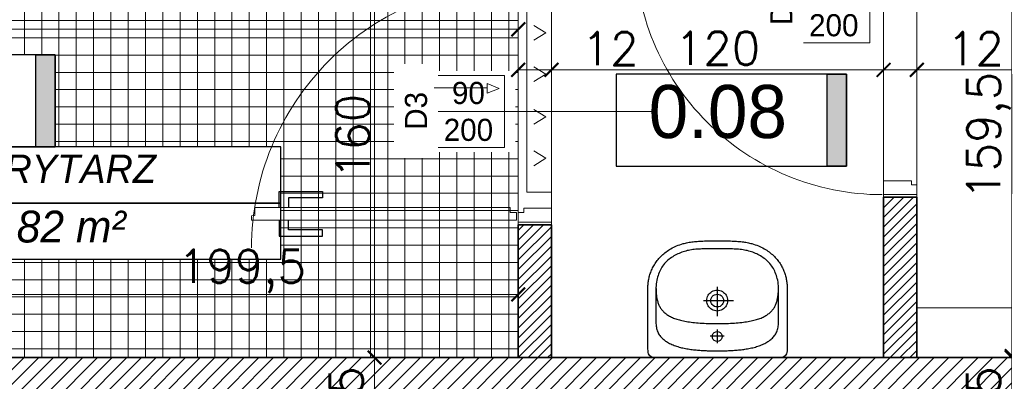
# Model space of a CAD drawing. Header units: millimetres. Extents: x -587 to 358276, y -26688 to 221215.
# Tile 208 of 256: x 11411 to 11767, y 10832 to 10963. Entities that reach past the tile are written whole.
import ezdxf
from ezdxf.lldxf.tags import DXFTag

# ---------------------------------------------------------------- set-up
doc = ezdxf.new("R2010")
doc.units = ezdxf.units.MM
doc.header["$MEASUREMENT"] = 0
for name, color, linetype, lineweight in [('_IS_EKO_kratki transferowe', 160, 'Continuous', 15), ('A_istniejące ściany', 7, 'Continuous', 35), ('A_l.przerywana', 250, 'ICAD_ISO03W100', 9), ('A_linie widokowe', 5, 'Continuous', 18), ('A_opisy', 166, 'Continuous', 15), ('A_projektowane sciany', 5, 'Continuous', 35), ('l.wypełnien', 253, 'Continuous', 5), ('szraf1', 8, 'Continuous', 5), ('wymiarowanie', 176, 'Continuous', 9)]:
    doc.layers.add(name, color=color, linetype=linetype, lineweight=lineweight)
for name, color, linetype in [('stolarka', 1, 'Continuous'), ('tabelki opis', 7, 'Continuous'), ('WYPOSAŻENIE', 1, 'Continuous')]:
    doc.layers.add(name, color=color, linetype=linetype)
doc.styles.add('styl2', font='simplex.shx')
tags = doc.linetypes.add('ICAD_ISO03W100', pattern=[30, 12, -18]).pattern_tags.tags
tags[6:7] = [DXFTag(74, 4), DXFTag(75, 0), DXFTag(340, '0'), DXFTag(46, 1.0), DXFTag(50, 0.0), DXFTag(44, 0.0), DXFTag(45, 0.0)]
tags[4:5] = [DXFTag(74, 4), DXFTag(75, 0), DXFTag(340, '0'), DXFTag(46, 1.0), DXFTag(50, 0.0), DXFTag(44, 0.0), DXFTag(45, 0.0)]
doc.dimstyles.new('Skala 1-50', dxfattribs={"dimtxt": 12, "dimasz": 5, "dimexe": 1, "dimexo": 1, "dimgap": 1.5, "dimtad": 1, "dimdec": 1, "dimrnd": 0.5, "dimtxsty": 'styl2', "dimblk": 'ARCHTICK', "dimcen": 5, "dimadec": 0, "dimazin": 0, "dimtfac": 1, "dimtdec": 1, "dimtmove": 1, "dimatfit": 3, "dimldrblk": 'ARCHTICK', "dimfxl": 5, "dimfxlon": 1, "dimlwd": -1, "dimlwe": -1, "dimarcsym": 0})

# ---------------------------------------------------------------- blocks, each defined once
blk = doc.blocks.new('zw$1165')
at = {"layer": 'WYPOSAŻENIE', "color": 0}
for points in [[(25.14, 42.24), (24.52, 42.24), (23.91, 42.24), (23.31, 42.24), (22.72, 42.23), (22.13, 42.23), (21.56, 42.22), (20.99, 42.2), (20.44, 42.19), (19.89, 42.17), (19.35, 42.15), (18.82, 42.12), (18.3, 42.09), (17.78, 42.05), (17.28, 42.01), (16.78, 41.96), (16.3, 41.91), (15.82, 41.85), (15.35, 41.78), (14.89, 41.71), (14.43, 41.63), (13.99, 41.54), (13.55, 41.44), (13.12, 41.33), (12.7, 41.22), (12.7, 41.22), (12.09, 41.03), (11.51, 40.84), (10.93, 40.63), (10.38, 40.4), (9.84, 40.17), (9.32, 39.92), (8.81, 39.67), (8.32, 39.4), (7.85, 39.12), (7.39, 38.84), (6.95, 38.54), (6.52, 38.23), (6.11, 37.92), (5.72, 37.6), (5.34, 37.27), (4.97, 36.93), (4.62, 36.58), (4.28, 36.23), (3.96, 35.87), (3.65, 35.51), (3.36, 35.14), (3.08, 34.76), (2.81, 34.39), (2.56, 34), (2.32, 33.62), (2.09, 33.23), (1.88, 32.83), (1.67, 32.44), (1.48, 32.04), (1.31, 31.64), (1.14, 31.24), (0.99, 30.84), (0.85, 30.44), (0.72, 30.03), (0.6, 29.63), (0.49, 29.23), (0.4, 28.83), (0.31, 28.43), (0.24, 28.03), (0.17, 27.64), (0.12, 27.25), (0.08, 26.86), (0.04, 26.47), (0.02, 26.09), (0, 25.72), (0, 25.34), (0, 25.34), (0, 3.19), (0.03, 2.5), (0.11, 1.9), (0.25, 1.4), (0.44, 0.99), (0.7, 0.66), (1.01, 0.4), (1.39, 0.22), (1.82, 0.09), (2.33, 0.02), (2.89, 0), (25.14, 0), (47.39, 0), (47.96, 0.02), (48.46, 0.09), (48.9, 0.22), (49.28, 0.4), (49.59, 0.66), (49.84, 0.99), (50.04, 1.4), (50.18, 1.9), (50.26, 2.5), (50.29, 3.19), (50.29, 25.34), (50.28, 25.72), (50.27, 26.09), (50.24, 26.47), (50.21, 26.86), (50.17, 27.25), (50.11, 27.64), (50.05, 28.03), (49.98, 28.43), (49.89, 28.83), (49.79, 29.23), (49.69, 29.63), (49.57, 30.03), (49.44, 30.44), (49.3, 30.84), (49.15, 31.24), (48.98, 31.64), (48.8, 32.04), (48.61, 32.44), (48.41, 32.83), (48.2, 33.23), (47.97, 33.62), (47.73, 34), (47.48, 34.39), (47.21, 34.76), (46.93, 35.14), (46.63, 35.51), (46.33, 35.87), (46, 36.23), (45.67, 36.58), (45.32, 36.93), (44.95, 37.27), (44.57, 37.6), (44.17, 37.92), (43.76, 38.23), (43.34, 38.54), (42.9, 38.84), (42.44, 39.12), (41.96, 39.4), (41.48, 39.67), (40.97, 39.92), (40.45, 40.17), (39.91, 40.4), (39.35, 40.63), (38.78, 40.84), (38.19, 41.03), (37.59, 41.22), (37.59, 41.22), (37.16, 41.33), (36.74, 41.44), (36.3, 41.54), (35.85, 41.63), (35.4, 41.71), (34.94, 41.78), (34.47, 41.85), (33.99, 41.91), (33.5, 41.96), (33.01, 42.01), (32.5, 42.05), (31.99, 42.09), (31.47, 42.12), (30.94, 42.15), (30.4, 42.17), (29.85, 42.19), (29.3, 42.2), (28.73, 42.22), (28.15, 42.23), (27.57, 42.23), (26.98, 42.24), (26.38, 42.24), (25.76, 42.24), (25.14, 42.24), (25.14, 42.24)], [(25.25, 39.29), (25.78, 39.29), (26.31, 39.3), (26.86, 39.3), (27.41, 39.3), (27.96, 39.31), (28.52, 39.31), (29.08, 39.31), (29.65, 39.31), (30.21, 39.3), (30.77, 39.29), (31.33, 39.27), (31.89, 39.24), (32.45, 39.21), (32.99, 39.17), (33.53, 39.12), (34.07, 39.06), (34.59, 38.99), (35.1, 38.9), (35.61, 38.8), (36.12, 38.69), (36.61, 38.56), (37.11, 38.42), (37.6, 38.27), (38.08, 38.1), (38.56, 37.92), (39.04, 37.72), (39.51, 37.51), (39.97, 37.28), (40.43, 37.04), (40.88, 36.78), (41.33, 36.51), (41.77, 36.22), (42.21, 35.91), (42.64, 35.58), (43.06, 35.24), (43.92, 34.42), (44.3, 33.99), (44.65, 33.56), (44.97, 33.12), (45.27, 32.67), (45.54, 32.21), (45.8, 31.73), (46.03, 31.25), (46.24, 30.75), (46.44, 30.24), (46.62, 29.71), (46.79, 29.16), (46.94, 28.6), (47.09, 28.02), (47.2, 27.34), (47.29, 26.67), (47.35, 26), (47.38, 25.32), (47.38, 12.31), (47.36, 11.84), (47.32, 11.39), (47.25, 10.96), (47.17, 10.54), (47.06, 10.13), (46.93, 9.74), (46.77, 9.36), (46.6, 8.99), (46.41, 8.64), (46.2, 8.3), (45.97, 7.97), (45.73, 7.65), (45.47, 7.35), (45.19, 7.06), (44.89, 6.78), (44.58, 6.51), (44.26, 6.26), (43.92, 6.01), (43.57, 5.78), (43.21, 5.55), (42.83, 5.34), (42.45, 5.14), (42.05, 4.94), (41.64, 4.76), (41.23, 4.58), (40.81, 4.42), (40.37, 4.26), (39.93, 4.11), (39.49, 3.97), (39.04, 3.84), (38.58, 3.72), (38.12, 3.6), (37.65, 3.49), (37.18, 3.39), (36.71, 3.3), (36.23, 3.21), (35.76, 3.13), (35.28, 3.05), (34.8, 2.98), (34.33, 2.92), (33.85, 2.86), (33.38, 2.8), (32.91, 2.76), (32.44, 2.71), (31.97, 2.67), (31.51, 2.64), (31.06, 2.61), (30.61, 2.58), (30.16, 2.56), (29.73, 2.53), (29.3, 2.52), (28.88, 2.5), (28.46, 2.49), (28.06, 2.48), (27.67, 2.47), (27.28, 2.47), (26.91, 2.46), (26.55, 2.46), (26.21, 2.46), (25.87, 2.46), (25.55, 2.46), (25.25, 2.46), (25.25, 2.46), (24.94, 2.46), (24.63, 2.46), (24.29, 2.46), (23.95, 2.46), (23.59, 2.46), (23.22, 2.47), (22.83, 2.47), (22.44, 2.48), (22.04, 2.49), (21.62, 2.5), (21.2, 2.52), (20.77, 2.53), (20.34, 2.56), (19.89, 2.58), (19.44, 2.61), (18.99, 2.64), (18.53, 2.67), (18.06, 2.71), (17.59, 2.76), (17.12, 2.8), (16.65, 2.86), (16.17, 2.92), (15.69, 2.98), (15.22, 3.05), (14.74, 3.13), (14.26, 3.21), (13.79, 3.3), (13.32, 3.39), (12.85, 3.49), (12.38, 3.6), (11.92, 3.72), (11.46, 3.84), (11.01, 3.97), (10.56, 4.11), (10.13, 4.26), (9.69, 4.42), (9.27, 4.58), (8.85, 4.76), (8.45, 4.94), (8.05, 5.14), (7.67, 5.34), (7.29, 5.55), (6.93, 5.78), (6.58, 6.01), (6.24, 6.26), (5.92, 6.51), (5.61, 6.78), (5.31, 7.06), (5.03, 7.35), (4.77, 7.65), (4.52, 7.97), (4.3, 8.3), (4.09, 8.64), (3.9, 8.99), (3.72, 9.36), (3.57, 9.74), (3.44, 10.13), (3.33, 10.54), (3.25, 10.96), (3.18, 11.39), (3.14, 11.84), (3.12, 12.31), (3.12, 12.31), (3.12, 25.32), (3.15, 26), (3.21, 26.67), (3.29, 27.34), (3.41, 28.02), (3.56, 28.6), (3.71, 29.16), (3.88, 29.71), (4.06, 30.24), (4.26, 30.75), (4.47, 31.25), (4.7, 31.73), (4.96, 32.21), (5.23, 32.67), (5.53, 33.12), (5.85, 33.56), (6.2, 33.99), (6.57, 34.42), (7.43, 35.24), (7.86, 35.58), (8.29, 35.91), (8.73, 36.22), (9.17, 36.51), (9.62, 36.78), (10.07, 37.04), (10.53, 37.28), (10.99, 37.51), (11.46, 37.72), (11.94, 37.92), (12.42, 38.1), (12.9, 38.27), (13.39, 38.42), (13.88, 38.56), (14.38, 38.69), (14.89, 38.8), (15.4, 38.9), (15.91, 38.99), (16.43, 39.06), (16.96, 39.12), (17.51, 39.17), (18.05, 39.21), (18.61, 39.24), (19.16, 39.27), (19.73, 39.29), (20.29, 39.3), (20.85, 39.31), (21.42, 39.31), (21.98, 39.31), (22.54, 39.31), (23.09, 39.3), (23.64, 39.3), (24.19, 39.3), (24.72, 39.29), (25.25, 39.29)], [(25.25, 12.31), (24.4, 12.31), (23.58, 12.32), (22.77, 12.34), (21.99, 12.36), (21.22, 12.38), (20.48, 12.42), (19.75, 12.45), (19.05, 12.5), (18.36, 12.55), (17.7, 12.6), (17.05, 12.67), (16.42, 12.73), (15.81, 12.81), (15.22, 12.89), (14.64, 12.98), (14.09, 13.07), (13.55, 13.17), (13.03, 13.27), (12.52, 13.38), (12.03, 13.5), (11.56, 13.62), (11.1, 13.75), (10.66, 13.89), (10.24, 14.03), (9.83, 14.18), (9.43, 14.33), (9.05, 14.49), (8.69, 14.66), (8.34, 14.83), (8, 15.01), (7.68, 15.19), (7.37, 15.38), (7.07, 15.58), (6.79, 15.79), (6.52, 16), (6.26, 16.21), (6.01, 16.44), (5.78, 16.67), (5.56, 16.9), (5.35, 17.15), (5.15, 17.4), (4.96, 17.65), (4.79, 17.91), (4.62, 18.18), (4.46, 18.46), (4.32, 18.74), (4.18, 19.03), (4.06, 19.32), (3.94, 19.62), (3.83, 19.93), (3.73, 20.24), (3.64, 20.56), (3.56, 20.89), (3.48, 21.23), (3.42, 21.57), (3.36, 21.91), (3.31, 22.27), (3.26, 22.63), (3.22, 23), (3.19, 23.37), (3.17, 23.75), (3.15, 24.14), (3.13, 24.54), (3.13, 24.94), (3.12, 25.34)], [(47.38, 25.34), (47.37, 24.94), (47.37, 24.54), (47.35, 24.14), (47.33, 23.75), (47.31, 23.37), (47.28, 23), (47.24, 22.63), (47.19, 22.27), (47.14, 21.91), (47.08, 21.57), (47.02, 21.23), (46.94, 20.89), (46.86, 20.56), (46.77, 20.24), (46.67, 19.93), (46.56, 19.62), (46.44, 19.32), (46.32, 19.03), (46.18, 18.74), (46.04, 18.46), (45.88, 18.18), (45.71, 17.91), (45.54, 17.65), (45.35, 17.4), (45.15, 17.15), (44.94, 16.9), (44.72, 16.67), (44.49, 16.44), (44.24, 16.21), (43.98, 16), (43.71, 15.79), (43.43, 15.58), (43.13, 15.38), (42.82, 15.19), (42.5, 15.01), (42.16, 14.83), (41.81, 14.66), (41.45, 14.49), (41.07, 14.33), (40.67, 14.18), (40.26, 14.03), (39.84, 13.89), (39.4, 13.75), (38.94, 13.62), (38.47, 13.5), (37.98, 13.38), (37.47, 13.27), (36.95, 13.17), (36.41, 13.07), (35.85, 12.98), (35.28, 12.89), (34.69, 12.81), (34.08, 12.73), (33.45, 12.67), (32.8, 12.6), (32.14, 12.55), (31.45, 12.5), (30.75, 12.45), (30.02, 12.42), (29.28, 12.38), (28.51, 12.36), (27.73, 12.34), (26.92, 12.32), (26.1, 12.31), (25.25, 12.31)], [(25.26, 25.56), (25.26, 15)], [(25.26, 16.85), (25.77, 16.89), (26.26, 16.99), (26.72, 17.15), (27.16, 17.37), (27.56, 17.64), (27.92, 17.96), (28.24, 18.32), (28.51, 18.72), (28.73, 19.16), (28.89, 19.62), (28.99, 20.11), (29.03, 20.63), (28.99, 21.14), (28.89, 21.63), (28.73, 22.09), (28.51, 22.53), (28.24, 22.93), (27.92, 23.29), (27.56, 23.61), (27.16, 23.88), (26.72, 24.1), (26.26, 24.26), (25.77, 24.36), (25.26, 24.4), (24.75, 24.36), (24.26, 24.26), (23.79, 24.1), (23.36, 23.88), (22.95, 23.61), (22.59, 23.29), (22.27, 22.93), (22, 22.53), (21.78, 22.09), (21.62, 21.63), (21.52, 21.14), (21.49, 20.63), (21.52, 20.11), (21.62, 19.62), (21.78, 19.16), (22, 18.72), (22.27, 18.32), (22.59, 17.96), (22.95, 17.64), (23.36, 17.37), (23.79, 17.15), (24.26, 16.99), (24.75, 16.89), (25.26, 16.85)], [(25.26, 18.31), (25.79, 18.37), (26.27, 18.55), (26.7, 18.82), (27.06, 19.18), (27.33, 19.61), (27.51, 20.1), (27.57, 20.63), (27.51, 21.15), (27.33, 21.64), (27.06, 22.07), (26.7, 22.43), (26.27, 22.7), (25.79, 22.88), (25.26, 22.94), (24.73, 22.88), (24.24, 22.7), (23.81, 22.43), (23.45, 22.07), (23.18, 21.64), (23.01, 21.15), (22.94, 20.63), (22.94, 20.63), (23.01, 20.1), (23.18, 19.61), (23.45, 19.18), (23.81, 18.82), (24.24, 18.55), (24.73, 18.37), (25.26, 18.31), (25.26, 18.31)], [(30.17, 20.65), (19.42, 20.65)], [(22.71, 7.72), (27.8, 7.72)], [(25.26, 5.87), (25.81, 5.96), (26.3, 6.21), (26.68, 6.59), (26.93, 7.08), (27.02, 7.63), (26.93, 8.19), (26.68, 8.67), (26.3, 9.05), (25.81, 9.3), (25.26, 9.39), (24.7, 9.3), (24.22, 9.05), (23.84, 8.67), (23.59, 8.19), (23.5, 7.63), (23.59, 7.08), (23.84, 6.59), (24.22, 6.21), (24.7, 5.96), (25.26, 5.87)], [(25.25, 10.21), (25.25, 5.27)]]:
    blk.add_lwpolyline(points, dxfattribs=at)
blk = doc.blocks.new('_ArchTick')
at = {"color": 0, "linetype": 'ByBlock', "const_width": 0.15}
blk.add_lwpolyline([(-0.5, -0.5), (0.5, 0.5)], dxfattribs=at)
blk = doc.blocks.new('*D3525')
at = {"layer": 'Defpoints', "color": 0}
for p in [(11559.87, 11000.39), (11521.21, 10840.39), (11539.01, 10840.39)]:
    blk.add_point(p, dxfattribs=at)
at = {"layer": 'wymiarowanie', "color": 0}
for p, q in [((11544.01, 11000.39), (11538.01, 11000.39)), ((11539.01, 11000.39), (11539.01, 10840.39)), ((11534.01, 10840.39), (11540.01, 10840.39))]:
    blk.add_line(p, q, dxfattribs=at)
at = {"layer": 'wymiarowanie', "color": 0, "xscale": 5, "yscale": 5, "zscale": 5}
for p, rotation in [((11539.01, 11000.39), 90), ((11539.01, 10840.39), 270)]:
    blk.add_blockref('_ArchTick', p, dxfattribs=dict(at, rotation=rotation))
at = {"layer": 'wymiarowanie', "color": 0, "insert": (11531.2, 10920.39), "char_height": 12, "attachment_point": 5, "rotation": 90, "style": 'styl2'}
blk.add_mtext('160', dxfattribs=at)
blk = doc.blocks.new('*D3526')
at = {"layer": 'Defpoints', "color": 0}
for p in [(11528.14, 10840.39), (11527.57, 10798.06), (11539.01, 10798.06)]:
    blk.add_point(p, dxfattribs=at)
at = {"layer": 'wymiarowanie', "color": 0}
for p, q in [((11534.01, 10840.39), (11540.01, 10840.39)), ((11539.01, 10840.39), (11539.01, 10798.06)), ((11534.01, 10798.06), (11540.01, 10798.06))]:
    blk.add_line(p, q, dxfattribs=at)
at = {"layer": 'wymiarowanie', "color": 0, "xscale": 5, "yscale": 5, "zscale": 5}
for p, rotation in [((11539.01, 10840.39), 90), ((11539.01, 10798.06), 270)]:
    blk.add_blockref('_ArchTick', p, dxfattribs=dict(at, rotation=rotation))
at = {"layer": 'wymiarowanie', "color": 0, "insert": (11530.65, 10819.23), "char_height": 12, "attachment_point": 5, "rotation": 90, "style": 'styl2'}
blk.add_mtext('42,5', dxfattribs=at)
blk = doc.blocks.new('*D3550')
at = {"layer": 'Defpoints', "color": 0}
for p in [(11602.93, 10944.47), (11590.93, 10931.27), (11602.93, 10931.59)]:
    blk.add_point(p, dxfattribs=at)
at = {"layer": 'wymiarowanie', "color": 0}
for p, q in [((11590.93, 10939.47), (11590.93, 10945.47)), ((11590.93, 10944.47), (11602.93, 10944.47)), ((11602.93, 10939.47), (11602.93, 10945.47)), ((11602.93, 10944.47), (11633.4, 10944.47))]:
    blk.add_line(p, q, dxfattribs=at)
at = {"layer": 'wymiarowanie', "color": 0, "xscale": 5, "yscale": 5, "zscale": 5, "rotation": 180}
blk.add_blockref('_ArchTick', (11590.93, 10944.47), dxfattribs=at)
at = {"layer": 'wymiarowanie', "color": 0, "xscale": 5, "yscale": 5, "zscale": 5}
blk.add_blockref('_ArchTick', (11602.93, 10944.47), dxfattribs=at)
at = {"layer": 'wymiarowanie', "color": 0, "insert": (11624.13, 10952.13), "char_height": 12, "attachment_point": 5, "style": 'styl2'}
blk.add_mtext('12', dxfattribs=at)
blk = doc.blocks.new('*D3551')
at = {"layer": 'Defpoints', "color": 0}
for p in [(11722.93, 10944.47), (11722.93, 10934.26), (11602.93, 10931.59)]:
    blk.add_point(p, dxfattribs=at)
at = {"layer": 'wymiarowanie', "color": 0}
for p, q in [((11602.93, 10939.47), (11602.93, 10945.47)), ((11602.93, 10944.47), (11722.93, 10944.47)), ((11722.93, 10939.47), (11722.93, 10945.47))]:
    blk.add_line(p, q, dxfattribs=at)
at = {"layer": 'wymiarowanie', "color": 0, "xscale": 5, "yscale": 5, "zscale": 5, "rotation": 180}
blk.add_blockref('_ArchTick', (11602.93, 10944.47), dxfattribs=at)
at = {"layer": 'wymiarowanie', "color": 0, "xscale": 5, "yscale": 5, "zscale": 5}
blk.add_blockref('_ArchTick', (11722.93, 10944.47), dxfattribs=at)
at = {"layer": 'wymiarowanie', "color": 0, "insert": (11662.93, 10952.28), "char_height": 12, "attachment_point": 5, "style": 'styl2'}
blk.add_mtext('120', dxfattribs=at)
blk = doc.blocks.new('*D3552')
at = {"layer": 'Defpoints', "color": 0}
for p in [(11734.93, 10944.47), (11722.93, 10934.26), (11734.93, 10926.54)]:
    blk.add_point(p, dxfattribs=at)
at = {"layer": 'wymiarowanie', "color": 0}
for p, q in [((11722.93, 10939.47), (11722.93, 10945.47)), ((11722.93, 10944.47), (11734.93, 10944.47)), ((11734.93, 10939.47), (11734.93, 10945.47)), ((11734.93, 10944.47), (11765.4, 10944.47))]:
    blk.add_line(p, q, dxfattribs=at)
at = {"layer": 'wymiarowanie', "color": 0, "xscale": 5, "yscale": 5, "zscale": 5, "rotation": 180}
blk.add_blockref('_ArchTick', (11722.93, 10944.47), dxfattribs=at)
at = {"layer": 'wymiarowanie', "color": 0, "xscale": 5, "yscale": 5, "zscale": 5}
blk.add_blockref('_ArchTick', (11734.93, 10944.47), dxfattribs=at)
at = {"layer": 'wymiarowanie', "color": 0, "insert": (11756.13, 10952.13), "char_height": 12, "attachment_point": 5, "style": 'styl2'}
blk.add_mtext('12', dxfattribs=at)
blk = doc.blocks.new('*D3553')
at = {"layer": 'Defpoints', "color": 0}
for p in [(11839.15, 10944.47), (11734.93, 10926.54), (11839.15, 10925.39)]:
    blk.add_point(p, dxfattribs=at)
at = {"layer": 'wymiarowanie', "color": 0}
for p, q in [((11734.93, 10939.47), (11734.93, 10945.47)), ((11734.93, 10944.47), (11839.15, 10944.47)), ((11839.15, 10939.47), (11839.15, 10945.47))]:
    blk.add_line(p, q, dxfattribs=at)
at = {"layer": 'wymiarowanie', "color": 0, "xscale": 5, "yscale": 5, "zscale": 5, "rotation": 180}
blk.add_blockref('_ArchTick', (11734.93, 10944.47), dxfattribs=at)
at = {"layer": 'wymiarowanie', "color": 0, "xscale": 5, "yscale": 5, "zscale": 5}
blk.add_blockref('_ArchTick', (11839.15, 10944.47), dxfattribs=at)
at = {"layer": 'wymiarowanie', "color": 0, "insert": (11808.38, 10952.28), "char_height": 12, "attachment_point": 5, "style": 'styl2'}
blk.add_mtext('104', dxfattribs=at)
blk = doc.blocks.new('*D3720')
at = {"layer": 'Defpoints', "color": 0}
for p in [(11784.54, 11000.39), (11769.27, 10840.89), (11786.33, 10840.89)]:
    blk.add_point(p, dxfattribs=at)
at = {"layer": 'wymiarowanie', "color": 0}
for p, q in [((11774.27, 11000.39), (11768.27, 11000.39)), ((11769.27, 11000.39), (11769.27, 10840.89)), ((11774.27, 10840.89), (11768.27, 10840.89))]:
    blk.add_line(p, q, dxfattribs=at)
at = {"layer": 'wymiarowanie', "color": 0, "xscale": 5, "yscale": 5, "zscale": 5}
for p, rotation in [((11769.27, 11000.39), 90), ((11769.27, 10840.89), 270)]:
    blk.add_blockref('_ArchTick', p, dxfattribs=dict(at, rotation=rotation))
at = {"layer": 'wymiarowanie', "color": 0, "insert": (11760.92, 10920.64), "char_height": 12, "attachment_point": 5, "rotation": 90, "style": 'styl2'}
blk.add_mtext('159,5', dxfattribs=at)
blk = doc.blocks.new('*D4001')
at = {"layer": 'Defpoints', "color": 0}
for p in [(11169.43, 10990.39), (11590.93, 10984.03), (11590.93, 10959.14)]:
    blk.add_point(p, dxfattribs=at)
at = {"layer": 'wymiarowanie', "color": 0}
for p, q in [((11169.43, 10964.14), (11169.43, 10958.14)), ((11590.93, 10964.14), (11590.93, 10958.14)), ((11169.43, 10959.14), (11590.93, 10959.14))]:
    blk.add_line(p, q, dxfattribs=at)
at = {"layer": 'wymiarowanie', "color": 0, "xscale": 5, "yscale": 5, "zscale": 5, "rotation": 180}
blk.add_blockref('_ArchTick', (11169.43, 10959.14), dxfattribs=at)
at = {"layer": 'wymiarowanie', "color": 0, "xscale": 5, "yscale": 5, "zscale": 5}
blk.add_blockref('_ArchTick', (11590.93, 10959.14), dxfattribs=at)
at = {"layer": 'wymiarowanie', "color": 0, "insert": (11380.18, 10967.5), "char_height": 12, "attachment_point": 5, "style": 'styl2'}
blk.add_mtext('421,5', dxfattribs=at)
blk = doc.blocks.new('*D4005')
at = {"layer": 'Defpoints', "color": 0}
for p in [(11590.93, 10863.25), (11391.26, 10840.39), (11590.93, 10840.39)]:
    blk.add_point(p, dxfattribs=at)
at = {"layer": 'wymiarowanie', "color": 0}
for p, q in [((11391.26, 10858.25), (11391.26, 10864.25)), ((11590.93, 10858.25), (11590.93, 10864.25)), ((11391.26, 10863.25), (11590.93, 10863.25))]:
    blk.add_line(p, q, dxfattribs=at)
at = {"layer": 'wymiarowanie', "color": 0, "xscale": 5, "yscale": 5, "zscale": 5, "rotation": 180}
blk.add_blockref('_ArchTick', (11391.26, 10863.25), dxfattribs=at)
at = {"layer": 'wymiarowanie', "color": 0, "xscale": 5, "yscale": 5, "zscale": 5}
blk.add_blockref('_ArchTick', (11590.93, 10863.25), dxfattribs=at)
at = {"layer": 'wymiarowanie', "color": 0, "insert": (11491.09, 10871.6), "char_height": 12, "attachment_point": 5, "style": 'styl2'}
blk.add_mtext('199,5', dxfattribs=at)
blk = doc.blocks.new('*D4109')
at = {"layer": 'Defpoints', "color": 0}
for p in [(11839.15, 10840.39), (11769.27, 10798.06), (11839.15, 10798.06)]:
    blk.add_point(p, dxfattribs=at)
at = {"layer": 'wymiarowanie', "color": 0}
for p, q in [((11774.27, 10840.39), (11768.27, 10840.39)), ((11769.27, 10840.39), (11769.27, 10798.06)), ((11774.27, 10798.06), (11768.27, 10798.06))]:
    blk.add_line(p, q, dxfattribs=at)
at = {"layer": 'wymiarowanie', "color": 0, "xscale": 5, "yscale": 5, "zscale": 5}
for p, rotation in [((11769.27, 10840.39), 90), ((11769.27, 10798.06), 270)]:
    blk.add_blockref('_ArchTick', p, dxfattribs=dict(at, rotation=rotation))
at = {"layer": 'wymiarowanie', "color": 0, "insert": (11760.92, 10819.23), "char_height": 12, "attachment_point": 5, "rotation": 90, "style": 'styl2'}
blk.add_mtext('42,5', dxfattribs=at)
blk = doc.blocks.new('kratki nawiewne')
at = {"layer": '_IS_EKO_kratki transferowe', "color": 252}
for p, q in [((9281.01, 11206.53), (9281.01, 11197.62)), ((9281.01, 11206.53), (9281.01, 11197.62)), ((9358.09, 11206.51), (9281.51, 11206.51)), ((9358.09, 11197.61), (9358.09, 11206.51)), ((9281.51, 11197.61), (9358.09, 11197.61)), ((9281.51, 11197.61), (9358.09, 11197.61)), ((9318.82, 11183.33), (9320.6, 11187.6)), ((9318.82, 11183.33), (9320.6, 11187.6)), ((9322.38, 11183.33), (9320.6, 11187.6)), ((9322.38, 11183.33), (9320.6, 11187.6)), ((9318.82, 11183.33), (9322.38, 11183.33)), ((9318.82, 11183.33), (9322.38, 11183.33)), ((9320.35, 11175.71), (9320.35, 11183.33)), ((9320.35, 11164.15), (9320.35, 11183.33))]:
    blk.add_line(p, q, dxfattribs=at)
at = {"layer": '_IS_EKO_kratki transferowe', "color": 252, "lineweight": 15}
for p, q in [((9285.5, 11204.53), (9282.84, 11200.22)), ((9285.5, 11204.53), (9282.84, 11200.22)), ((9285.5, 11204.53), (9288.16, 11200.22)), ((9285.5, 11204.53), (9288.16, 11200.22)), ((9300.47, 11204.53), (9297.81, 11200.22)), ((9300.47, 11204.53), (9297.81, 11200.22)), ((9300.47, 11204.53), (9303.13, 11200.22)), ((9300.47, 11204.53), (9303.13, 11200.22)), ((9315.44, 11204.53), (9312.78, 11200.22)), ((9315.44, 11204.53), (9312.78, 11200.22)), ((9315.44, 11204.53), (9318.11, 11200.22)), ((9315.44, 11204.53), (9318.11, 11200.22)), ((9330.91, 11204.51), (9328.25, 11200.2)), ((9330.91, 11204.51), (9328.25, 11200.2)), ((9330.91, 11204.51), (9333.57, 11200.2)), ((9330.91, 11204.51), (9333.57, 11200.2)), ((9345.89, 11204.51), (9343.22, 11200.2)), ((9345.89, 11204.51), (9343.22, 11200.2)), ((9345.89, 11204.51), (9348.55, 11200.2)), ((9345.89, 11204.51), (9348.55, 11200.2))]:
    blk.add_line(p, q, dxfattribs=at)

msp = doc.modelspace()

# ---------------------------------------------------------------- hatches: boundary and pattern name
at = {"layer": 'l.wypełnien'}
h = msp.add_hatch(dxfattribs=at)
h.set_pattern_fill('ANSI31', color=256, scale=30, style=0)
h.set_pattern_definition([(45, (0, 6.0705), (-2.6516504, 2.6516504), [])])
h.paths.add_polyline_path([(11391.26, 10408.59), (11391.26, 10365.41), (11839.15, 10365.41), (11839.15, 9788.83), (11774.02, 9788.83), (11774.02, 9771.9), (11774.02, 9760.89), (11774.02, 9745.65), (11839.15, 9745.65), (11882.33, 9745.65), (11882.33, 10528.82), (11866.24, 10528.82), (11854.39, 10528.82), (11839.15, 10528.82), (11839.15, 10408.59), (11426.82, 10408.59), (11426.82, 10558.45), (11401.42, 10558.45), (11401.42, 10408.59)])
h.paths.add_polyline_path([(11391.26, 10840.39), (11391.26, 10798.06), (11401.42, 10798.06), (11401.42, 10660.45), (11426.82, 10660.45), (11426.82, 10798.06), (11839.15, 10798.06), (11839.15, 10683.76), (11854.39, 10683.76), (11866.24, 10683.76), (11882.33, 10683.76), (11882.33, 11337.39), (11882.33, 11380.57), (11799.42, 11380.57), (11799.42, 11337.39), (11839.15, 11337.39), (11839.15, 11000.39), (11839.15, 10840.39), (11699.45, 10840.39), (11685.18, 10840.39), (11640.68, 10840.39), (11401.42, 10840.39)])
h.paths.add_polyline_path([(11477.62, 10812.45), (11477.62, 10826), (11497.94, 10826), (11497.94, 10812.45)], flags=16)
h.paths.add_polyline_path([(11438.67, 10826), (11438.67, 10812.45), (11457.3, 10812.45), (11457.3, 10826)], flags=16)
h.paths.add_polyline_path([(11429.29, 9745.65), (11429.29, 9788.83), (11384.13, 9788.83), (11384.13, 9745.65)])
h.paths.add_polyline_path([(11624.02, 9745.65), (11624.02, 9788.83), (11579.29, 9788.83), (11579.29, 9745.65)])
h = msp.add_hatch(dxfattribs=at)
h.set_pattern_fill('ANSI31', color=5, scale=20, style=0)
h.set_pattern_definition([(45, (0, 6.0705), (-1.76776695, 1.76776695), [])])
h.paths.add_polyline_path([(11528.81, 11012.39), (11528.81, 11000.39), (11590.93, 11000.39), (11590.93, 10990.39), (11602.93, 10990.39), (11602.93, 11000.39), (11616.93, 11000.39), (11616.93, 11012.39), (11602.93, 11012.39), (11602.93, 11120.39), (11839.15, 11120.39), (11839.15, 11132.39), (11590.93, 11132.39), (11590.93, 11012.39)])
h.paths.add_polyline_path([(11391.26, 11000.39), (11391.26, 11012.39), (11404.81, 11012.39), (11404.81, 11337.39), (11416.81, 11337.39), (11416.81, 11012.39), (11426.81, 11012.39), (11426.81, 11000.39)])
h.paths.add_polyline_path([(11708.93, 11000.39), (11708.93, 11012.39), (11839.15, 11012.39), (11839.15, 11000.39), (11734.93, 11000.39), (11734.93, 10990.39), (11722.93, 10990.39), (11722.93, 11000.39)])
h.paths.add_polyline_path([(11289.26, 11000.39), (11289.26, 11012.39), (11169.43, 11012.39), (11169.43, 11000.39)])
h.paths.add_polyline_path([(11734.93, 10840.39), (11734.93, 10898.39), (11722.93, 10898.39), (11722.93, 10840.39)])
h.paths.add_polyline_path([(11602.93, 10840.39), (11602.93, 10888.39), (11590.93, 10888.39), (11590.93, 10840.39)])
h = msp.add_hatch(dxfattribs=at)
h.set_pattern_fill('ANSI37', color=254, scale=50, angle=45, style=0)
h.set_pattern_definition([(90, (0, 6.0705), (-6.25, 4e-16), []), (180, (0, 6.0705), (-8e-16, -6.25), [])])
h.paths.add_polyline_path([(11094.39, 10798.06), (11401.42, 10798.06), (11401.42, 10408.59), (11094.39, 10408.59)])
h.paths.add_polyline_path([(11175.12, 10581.01), (11339.86, 10581.01), (11339.86, 10601.28), (11175.12, 10601.28)], flags=16)
h.paths.add_polyline_path([(11175.12, 10560.73), (11339.86, 10560.73), (11339.86, 10581.01), (11175.12, 10581.01)], flags=16)
h.paths.add_polyline_path([(11258.28, 10634.55), (11175.12, 10634.55), (11175.12, 10601.28), (11258.28, 10601.28)], flags=16)
h.paths.add_polyline_path([(11590.93, 10840.39), (11169.43, 10840.39), (11169.43, 11000.39), (11590.93, 11000.39)])
h.paths.add_polyline_path([(11340.41, 10876.03), (11505.14, 10876.03), (11505.14, 10896.31), (11340.41, 10896.31)], flags=16)
h.paths.add_polyline_path([(11340.41, 10896.31), (11505.14, 10896.31), (11505.14, 10916.58), (11340.41, 10916.58)], flags=16)
h.paths.add_polyline_path([(11423.57, 10949.85), (11340.41, 10949.85), (11340.41, 10916.58), (11423.57, 10916.58)], flags=16)
h.paths.add_polyline_path([(11559.93, 10942.39), (11546.93, 10942.39), (11546.93, 10916.39), (11559.93, 10916.39)], flags=16)
h.paths.add_polyline_path([(11585.93, 10929.39), (11559.93, 10929.39), (11559.93, 10916.39), (11585.93, 10916.39)], flags=16)
h.paths.add_polyline_path([(11585.93, 10942.39), (11559.93, 10942.39), (11559.93, 10929.39), (11585.93, 10929.39)], flags=16)
h.paths.add_polyline_path([(11191.45, 10840.39), (11391.26, 10840.39), (11391.26, 10798.06), (11191.45, 10798.06)])
at = {"layer": 'tabelki opis'}
for points in [[(11423.57, 10916.58), (11423.57, 10949.85), (11416.61, 10949.85), (11416.61, 10916.58)], [(11709.48, 10909.7), (11709.48, 10942.96), (11702.52, 10942.96), (11702.52, 10909.7)]]:
    msp.add_hatch(color=252, dxfattribs=at).paths.add_polyline_path(points)

# ---------------------------------------------------------------- linework, layer by layer
at = {"color": 5, "lineweight": 9}
for points in [[(11732.95, 10904.39), (11732.95, 10902.88), (11734.93, 10902.88), (11734.93, 10899.34), (11722.93, 10899.34), (11722.93, 10904.39), (11732.95, 10904.39)], [(11592.9, 10894.39), (11592.9, 10892.88), (11590.93, 10892.88), (11590.93, 10889.34), (11602.93, 10889.34), (11602.93, 10894.39), (11592.9, 10894.39)]]:
    msp.add_lwpolyline(points, dxfattribs=at)
at = {"layer": 'A_istniejące ściany', "color": 7}
for points in [[(11699.45, 10840.39), (11401.42, 10840.39)], [(11839.15, 10840.39), (11699.45, 10840.39)]]:
    msp.add_lwpolyline(points, dxfattribs=at)
at = {"layer": 'A_l.przerywana', "color": 7, "ltscale": 0.3}
msp.add_lwpolyline([(11602.93, 10888.39), (11590.93, 10888.39), (11590.93, 10990.39), (11602.93, 10990.39)], close=True, dxfattribs=at)
at = {"layer": 'A_l.przerywana', "color": 5, "ltscale": 0.3}
msp.add_lwpolyline([(11722.93, 10898.39), (11734.93, 10898.39), (11734.93, 10990.39), (11722.93, 10990.39)], close=True, dxfattribs=at)
at = {"layer": 'A_linie widokowe', "color": 7}
msp.add_lwpolyline([(11839.15, 10858.39), (11734.93, 10858.39)], dxfattribs=at)
at = {"layer": 'A_projektowane sciany', "color": 5}
for p, q in [((11722.93, 10898.39), (11734.93, 10898.39)), ((11722.93, 10898.39), (11722.93, 10840.39)), ((11734.93, 10898.39), (11734.93, 10840.39)), ((11590.93, 10888.39), (11602.93, 10888.39)), ((11590.93, 10888.39), (11590.93, 10840.39)), ((11602.93, 10888.39), (11602.93, 10840.39))]:
    msp.add_line(p, q, dxfattribs=at)
at = {"layer": 'stolarka', "color": 5}
for points in [[(11504.5, 10894.67), (11504.5, 10900.47), (11520.16, 10900.47), (11520.16, 10898.15), (11507.98, 10898.15), (11507.98, 10894.67)], [(11504.5, 10890.14), (11504.5, 10884.34), (11520.16, 10884.34), (11520.16, 10886.66), (11507.98, 10886.66), (11507.98, 10890.14)]]:
    msp.add_lwpolyline(points, dxfattribs=at)
at = {"layer": 'stolarka', "color": 5, "lineweight": 9}
msp.add_lwpolyline([(11590.35, 10892.93), (11590.35, 10890.14), (11494.58, 10890.14), (11494.59, 10891.65), (11495.74, 10891.83), (11495.74, 10894.67), (11588.05, 10894.67), (11588.05, 10892.93), (11590.35, 10892.93)], dxfattribs=at)
at = {"layer": 'stolarka', "color": 5, "linetype": 'ICAD_ISO03W100', "lineweight": 13, "ltscale": 0.3}
for centre, radius, start, end in [((11722.39, 10988.69), 89.35, 179.9469, 269.9997), ((11590.35, 10880.14), 95.77, 90.0003, 180.0531)]:
    msp.add_arc(centre, radius, start, end, dxfattribs=at)
at = {"layer": 'tabelki opis', "color": 7}
for points in [[(11423.57, 10949.85), (11340.41, 10949.85), (11340.41, 10916.58), (11423.57, 10916.58), (11423.57, 10949.85)], [(11709.48, 10942.96), (11626.32, 10942.96), (11626.32, 10909.7), (11709.48, 10909.7), (11709.48, 10942.96)], [(11340.41, 10896.31), (11505.14, 10896.31), (11505.14, 10916.58), (11340.41, 10916.58), (11340.41, 10896.31)], [(11340.41, 10876.03), (11505.14, 10876.03), (11505.14, 10896.31), (11340.41, 10896.31), (11340.41, 10876.03)]]:
    msp.add_lwpolyline(points, dxfattribs=at)
at = {"layer": 'tabelki opis'}
for points in [[(11423.57, 10916.58), (11416.61, 10916.58), (11416.61, 10949.85), (11423.57, 10949.85)], [(11709.48, 10909.7), (11702.52, 10909.7), (11702.52, 10942.96), (11709.48, 10942.96)]]:
    msp.add_lwpolyline(points, close=True, dxfattribs=at)

# ---------------------------------------------------------------- block references
at = {"layer": 'szraf1', "color": 7, "xscale": -1}
msp.add_blockref('zw$1165', (11688.07, 10840.39), dxfattribs=at)

# ---------------------------------------------------------------- texts
at = {"layer": 'tabelki opis', "color": 7, "attachment_point": 1}
for s, insert, char_height, width in [('{\\fCentury Gothic|b0|i0|c238|p34;0.08}', (11638.05, 10939.01), 19.2, 56.7), ('\\pxqc;{\\fCentury Gothic|b0|i1|c238|p34;KORYTARZ}', (11340.41, 10913.82), 10.24, 164.736), ('{\\fCentury Gothic|b0|i1|c238|p34;4,82 m²}', (11396.87, 10893.55), 11.52, 68.7387)]:
    msp.add_mtext(s, dxfattribs=dict(at, insert=insert, char_height=char_height, width=width))

# ---------------------------------------------------------------- dimensions: what is measured, and where the dimension line sits
at = {"layer": 'wymiarowanie'}
for base, p1, p2, picture, middle in [((11769.27, 10840.89), (11784.54, 11000.39), (11786.33, 10840.89), '*D3720', (11760.92, 10920.64)), ((11539.01, 10798.06), (11528.14, 10840.39), (11527.57, 10798.06), '*D3526', (11530.65, 10819.23)), ((11769.27, 10798.06), (11839.15, 10840.39), (11839.15, 10798.06), '*D4109', (11760.92, 10819.23))]:
    dim = msp.add_linear_dim(base=base, p1=p1, p2=p2, angle=90, dimstyle='Skala 1-50', dxfattribs=at)
    dim.commit()
    dim.dimension.update_dxf_attribs({"geometry": picture, "text_midpoint": middle})
for base, p1, p2, picture, middle in [((11590.93, 10959.14), (11169.43, 10990.39), (11590.93, 10984.03), '*D4001', (11380.18, 10967.5)), ((11722.93, 10944.47), (11602.93, 10931.59), (11722.93, 10934.26), '*D3551', (11662.93, 10952.28)), ((11590.93, 10863.25), (11391.26, 10840.39), (11590.93, 10840.39), '*D4005', (11491.09, 10871.6))]:
    dim = msp.add_linear_dim(base=base, p1=p1, p2=p2, dimstyle='Skala 1-50', dxfattribs=at)
    dim.commit()
    dim.dimension.update_dxf_attribs({"geometry": picture, "text_midpoint": middle})
for base, p1, p2, picture, middle in [((11839.15, 10944.47), (11734.93, 10926.54), (11839.15, 10925.39), '*D3553', (11808.38, 10944.47)), ((11734.93, 10944.47), (11722.93, 10934.26), (11734.93, 10926.54), '*D3552', (11756.13, 10944.47))]:
    dim = msp.add_linear_dim(base=base, p1=p1, p2=p2, dimstyle='Skala 1-50', dxfattribs=at)
    dim.commit()
    dim.dimension.update_dxf_attribs({"geometry": picture, "text_midpoint": middle, "dimtype": 160})

# ---------------------------------------------------------------- next in the draw order: texts
at = {"layer": 'A_opisy', "ltscale": 0.3, "char_height": 8, "width": 26, "attachment_point": 5, "bg_fill": 2}
for s, insert in [('\\pxqc;{\\fCentury Gothic|b0|i0|c238|p0;80\\P200}', (11704.93, 10967.23)), ('\\pxqc;{\\fCentury Gothic|b0|i0|c238|p0;90\\P200}', (11572.93, 10929.39))]:
    msp.add_mtext(s, dxfattribs=dict(at, insert=insert))

# ---------------------------------------------------------------- next in the draw order: linework, layer by layer
at = {"layer": 'A_opisy'}
msp.add_line((11640.93, 10929.39), (11585.93, 10929.39), dxfattribs=at)
at = {"layer": 'A_opisy', "lineweight": 30, "ltscale": 0.3}
for points in [[(11678.93, 10954.23), (11678.93, 10980.23), (11691.93, 10980.23), (11691.93, 10954.23)], [(11546.93, 10916.39), (11546.93, 10942.39), (11559.93, 10942.39), (11559.93, 10916.39)]]:
    msp.add_lwpolyline(points, close=True, dxfattribs=at)
at = {"layer": 'A_opisy', "ltscale": 0.3}
for points in [[(11691.93, 10967.23), (11717.93, 10967.23), (11717.93, 10954.23), (11691.93, 10954.23)], [(11559.93, 10942.39), (11585.93, 10942.39), (11585.93, 10929.39), (11559.93, 10929.39)], [(11559.93, 10929.39), (11585.93, 10929.39), (11585.93, 10916.39), (11559.93, 10916.39)]]:
    msp.add_lwpolyline(points, close=True, dxfattribs=at)

# ---------------------------------------------------------------- next in the draw order: dimensions: what is measured, and where the dimension line sits
at = {"layer": 'wymiarowanie'}
dim = msp.add_linear_dim(base=(11539.01, 10840.39), p1=(11559.87, 11000.39), p2=(11521.21, 10840.39), angle=90, dimstyle='Skala 1-50', dxfattribs=at)
dim.commit()
dim.dimension.update_dxf_attribs({"geometry": '*D3525', "text_midpoint": (11531.2, 10920.39)})
dim = msp.add_linear_dim(base=(11602.93, 10944.47), p1=(11590.93, 10931.27), p2=(11602.93, 10931.59), dimstyle='Skala 1-50', dxfattribs=at)
dim.commit()
dim.dimension.update_dxf_attribs({"geometry": '*D3550', "text_midpoint": (11624.13, 10944.47), "dimtype": 160})

# ---------------------------------------------------------------- next in the draw order: texts
at = {"layer": 'A_opisy', "ltscale": 0.3, "char_height": 8, "width": 26, "attachment_point": 5, "rotation": 90, "bg_fill": 2}
for s, insert in [('\\pxqc;{\\fCentury Gothic|b0|i0|c238|p0;D6}', (11686.04, 10967.49)), ('\\pxqc;{\\fCentury Gothic|b0|i0|c238|p0;D3}', (11554.04, 10929.65))]:
    msp.add_mtext(s, dxfattribs=dict(at, insert=insert))

# ---------------------------------------------------------------- next in the draw order: block references
at = {"layer": 'wymiarowanie', "rotation": -90.00000000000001}
msp.add_blockref('kratki nawiewne', (396.39, 20258.37), dxfattribs=at)

doc.saveas('drawing.dxf')
